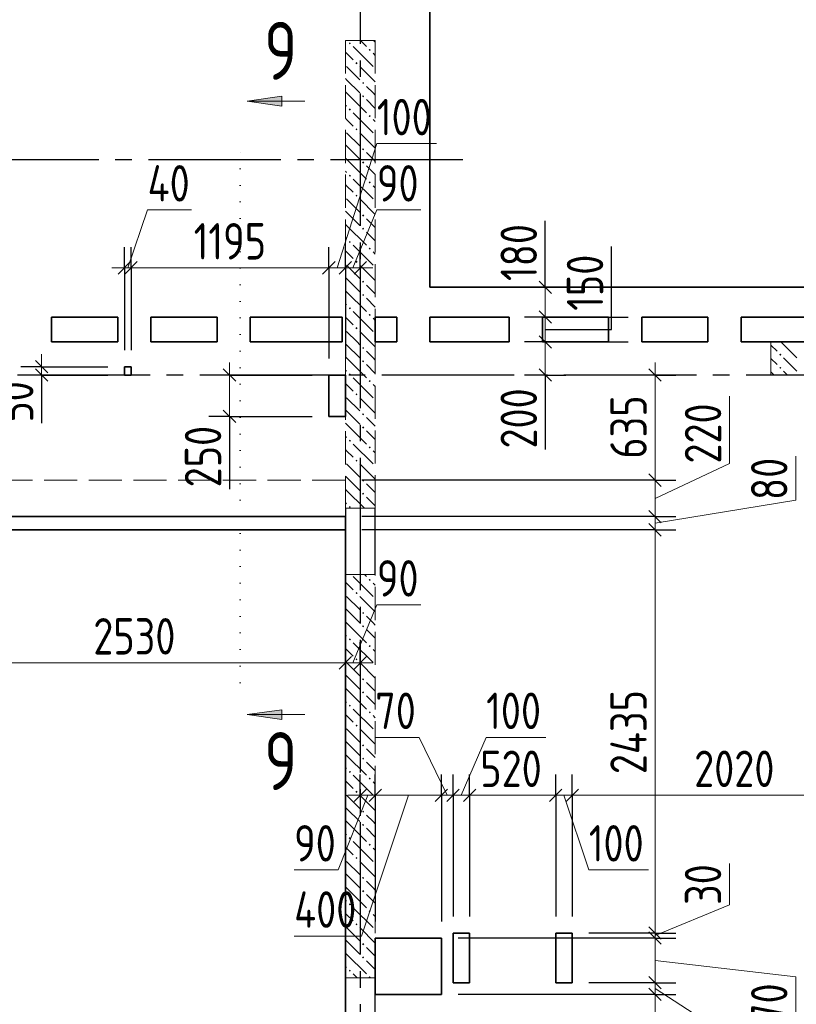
# Model space of a CAD drawing. Header units: millimetres. Extents: x 0 to 61017, y 0 to 42000.
# Tile 17 of 19: x 40622 to 45313, y 30500 to 36446. Entities that reach past the tile are written whole.
import ezdxf

# ---------------------------------------------------------------- set-up
doc = ezdxf.new("R2010")
doc.units = ezdxf.units.MM
for name, pattern in [('______2', [270, 200, -70]), ('______5', [1100, 800, -100, 100, -100]), ('______9', [100, 0, -100])]:
    doc.linetypes.add(name, pattern=pattern)
for name, color, linetype, lineweight in [('Standard', 7, 'Continuous', 25), ('ЖБ Балка Вышележаща', 7, 'Continuous', 25), ('ЖБ Пилон', 180, 'Continuous', 25), ('Макрос окна_ макрос двери', 7, 'Continuous', 18), ('Оси', 40, '______5', 18), ('Размерная выноска', 7, 'Continuous', 13), ('Узлы символ', 7, 'Continuous', 25)]:
    doc.layers.add(name, color=color, linetype=linetype, lineweight=lineweight)
for name, color, linetype, lineweight, true_color in [('ЖБ Балка Нижележащая', 7, '______2', 25, 0x8c8cff), ('ЖБ Перекрытие верхний уровень', 7, 'Continuous', 25, 0xe0e0ff), ('ЖБ Стена верхний уровень', 7, 'Continuous', 25, 0x006e00)]:
    doc.layers.add(name, color=color, linetype=linetype, lineweight=lineweight, true_color=true_color)
doc.styles.add('GOST 2.304-81', font='txt')
doc.styles.add('ISOCPEUR', font='txt')

msp = doc.modelspace()

# ---------------------------------------------------------------- hatches: boundary and pattern name
at = {"layer": 'ЖБ Пилон', "linetype": 'Continuous', "lineweight": 18, "transparency": 33554687}
for points in [[(45300.3, 34500), (45296.9, 34496.6), (45293.6, 34500)], [(45210.4, 34423.1), (45216.9, 34429.6), (45223.4, 34423.1), (45216.9, 34416.6)], [(45210.4, 34343.1), (45216.9, 34349.6), (45223.4, 34343.1), (45216.9, 34336.6)]]:
    msp.add_hatch(color=7, dxfattribs=at).paths.add_polyline_path(points, flags=16)
at = {"layer": 'ЖБ Стена верхний уровень', "linetype": 'Continuous', "lineweight": 18, "transparency": 33554687}
for points in [[(42610.4, 36303.1), (42616.9, 36309.6), (42623.4, 36303.1), (42616.9, 36296.6)], [(42730.5, 36263.1), (42737, 36269.6), (42743.5, 36263.1), (42737, 36256.6)], [(42650.5, 36183.1), (42657, 36189.6), (42663.5, 36183.1), (42657, 36176.6)], [(42690.5, 36063.1), (42696.9, 36069.6), (42703.4, 36063.1), (42696.9, 36056.6)], [(42690.5, 35983.1), (42696.9, 35989.6), (42703.4, 35983.1), (42696.9, 35976.6)], [(42610.4, 35903.1), (42616.9, 35909.6), (42623.4, 35903.1), (42616.9, 35896.6)], [(42730.5, 35863.1), (42737, 35869.6), (42743.5, 35863.1), (42737, 35856.6)], [(42650.5, 35783.1), (42657, 35789.6), (42663.5, 35783.1), (42657, 35776.6)], [(42690.5, 35663.1), (42696.9, 35669.6), (42703.4, 35663.1), (42696.9, 35656.6)], [(42690.5, 35583.1), (42696.9, 35589.6), (42703.4, 35583.1), (42696.9, 35576.6)], [(42610.4, 35503.1), (42616.9, 35509.6), (42623.4, 35503.1), (42616.9, 35496.6)], [(42730.5, 35463.1), (42737, 35469.6), (42743.5, 35463.1), (42737, 35456.6)], [(42650.5, 35383.1), (42657, 35389.6), (42663.5, 35383.1), (42657, 35376.6)], [(42690.5, 35263.1), (42696.9, 35269.6), (42703.4, 35263.1), (42696.9, 35256.6)], [(42690.5, 35183.1), (42696.9, 35189.6), (42703.4, 35183.1), (42696.9, 35176.6)], [(42610.4, 35103.1), (42616.9, 35109.6), (42623.4, 35103.1), (42616.9, 35096.6)], [(42730.5, 35063.1), (42737, 35069.6), (42743.5, 35063.1), (42737, 35056.6)], [(42650.5, 34983.1), (42657, 34989.6), (42663.5, 34983.1), (42657, 34976.6)], [(42690.5, 34863.1), (42696.9, 34869.6), (42703.4, 34863.1), (42696.9, 34856.6)], [(42690.5, 34783.1), (42696.9, 34789.6), (42703.4, 34783.1), (42696.9, 34776.6)], [(42610.4, 34703.1), (42616.9, 34709.6), (42623.4, 34703.1), (42616.9, 34696.6)], [(42730.5, 34663.1), (42737, 34669.6), (42743.5, 34663.1), (42737, 34656.6)], [(42650.5, 34583.1), (42657, 34589.6), (42663.5, 34583.1), (42657, 34576.6)], [(42690.5, 34463.1), (42696.9, 34469.6), (42703.4, 34463.1), (42696.9, 34456.6)], [(42690.5, 34383.1), (42696.9, 34389.6), (42703.4, 34383.1), (42696.9, 34376.6)], [(42610.4, 34303.1), (42616.9, 34309.6), (42623.4, 34303.1), (42616.9, 34296.6)], [(42730.5, 34263.1), (42737, 34269.6), (42743.5, 34263.1), (42737, 34256.6)], [(42650.5, 34183.1), (42657, 34189.6), (42663.5, 34183.1), (42657, 34176.6)], [(42690.5, 34063.1), (42696.9, 34069.6), (42703.4, 34063.1), (42696.9, 34056.6)], [(42690.5, 33983.1), (42696.9, 33989.6), (42703.4, 33983.1), (42696.9, 33976.6)], [(42610.4, 33903.1), (42616.9, 33909.6), (42623.4, 33903.1), (42616.9, 33896.6)], [(42730.5, 33863.1), (42737, 33869.6), (42743.5, 33863.1), (42737, 33856.6)], [(42650.5, 33783.1), (42657, 33789.6), (42663.5, 33783.1), (42657, 33776.6)], [(42690.5, 33663.1), (42696.9, 33669.6), (42703.4, 33663.1), (42696.9, 33656.6)], [(42690.5, 33583.1), (42696.9, 33589.6), (42703.4, 33583.1), (42696.9, 33576.6)], [(42610.4, 33503.1), (42616.9, 33509.6), (42623.4, 33503.1), (42616.9, 33496.6)], [(42730.5, 33063.1), (42737, 33069.6), (42743.5, 33063.1), (42737, 33056.6)], [(42650.5, 32983.1), (42657, 32989.6), (42663.5, 32983.1), (42657, 32976.6)], [(42690.5, 32863.1), (42696.9, 32869.6), (42703.4, 32863.1), (42696.9, 32856.6)], [(42690.5, 32783.1), (42696.9, 32789.6), (42703.4, 32783.1), (42696.9, 32776.6)], [(42610.4, 32703.1), (42616.9, 32709.6), (42623.4, 32703.1), (42616.9, 32696.6)], [(42730.5, 32663.1), (42737, 32669.6), (42743.5, 32663.1), (42737, 32656.6)], [(42650.5, 32583.1), (42657, 32589.6), (42663.5, 32583.1), (42657, 32576.6)], [(42690.5, 32463.1), (42696.9, 32469.6), (42703.4, 32463.1), (42696.9, 32456.6)], [(42690.5, 32383.1), (42696.9, 32389.6), (42703.4, 32383.1), (42696.9, 32376.6)], [(42610.4, 32303.1), (42616.9, 32309.6), (42623.4, 32303.1), (42616.9, 32296.6)], [(42730.5, 32263.1), (42737, 32269.6), (42743.5, 32263.1), (42737, 32256.6)], [(42650.5, 32183.1), (42657, 32189.6), (42663.5, 32183.1), (42657, 32176.6)], [(42690.5, 32063.1), (42696.9, 32069.6), (42703.4, 32063.1), (42696.9, 32056.6)], [(42690.5, 31983.1), (42696.9, 31989.6), (42703.4, 31983.1), (42696.9, 31976.6)], [(42610.4, 31903.1), (42616.9, 31909.6), (42623.4, 31903.1), (42616.9, 31896.6)], [(42730.5, 31863.1), (42737, 31869.6), (42743.5, 31863.1), (42737, 31856.6)], [(42650.5, 31783.1), (42657, 31789.6), (42663.5, 31783.1), (42657, 31776.6)], [(42690.5, 31663.1), (42696.9, 31669.6), (42703.4, 31663.1), (42696.9, 31656.6)], [(42690.5, 31583.1), (42696.9, 31589.6), (42703.4, 31583.1), (42696.9, 31576.6)], [(42610.4, 31503.1), (42616.9, 31509.6), (42623.4, 31503.1), (42616.9, 31496.6)], [(42730.5, 31463.1), (42737, 31469.6), (42743.5, 31463.1), (42737, 31456.6)], [(42650.5, 31383.1), (42657, 31389.6), (42663.5, 31383.1), (42657, 31376.6)], [(42690.5, 31263.1), (42696.9, 31269.6), (42703.4, 31263.1), (42696.9, 31256.6)], [(42690.5, 31183.1), (42696.9, 31189.6), (42703.4, 31183.1), (42696.9, 31176.6)], [(42610.4, 31103.1), (42616.9, 31109.6), (42623.4, 31103.1), (42616.9, 31096.6)], [(42730.5, 31063.1), (42737, 31069.6), (42743.5, 31063.1), (42737, 31056.6)], [(42650.5, 30983.1), (42657, 30989.6), (42663.5, 30983.1), (42657, 30976.6)], [(42690.5, 30863.1), (42696.9, 30869.6), (42703.4, 30863.1), (42696.9, 30856.6)], [(42690.5, 30783.1), (42696.9, 30789.6), (42703.4, 30783.1), (42696.9, 30776.6)], [(42610.4, 30703.1), (42616.9, 30709.6), (42623.4, 30703.1), (42616.9, 30696.6)], [(42730.5, 30663.1), (42737, 30669.6), (42743.5, 30663.1), (42740.3, 30660), (42733.6, 30660)]]:
    msp.add_hatch(color=7, dxfattribs=at).paths.add_polyline_path(points, flags=16)
at = {"layer": 'Узлы символ', "linetype": 'Continuous', "lineweight": 13, "transparency": 33554687}
for points in [[(42206.4, 35924.4), (41996.4, 35954.4), (42206.4, 35984.4)], [(42206.4, 32218.9), (41996.4, 32249), (42206.4, 32278.9)]]:
    msp.add_hatch(color=7, dxfattribs=at).paths.add_polyline_path(points, flags=16)

# ---------------------------------------------------------------- linework, layer by layer
at = {"layer": 'Standard', "color": 7, "linetype": 'Continuous', "lineweight": 13, "transparency": 33554687}
for p, q in [((42540, 34947.4), (42780, 35697.3)), ((42780, 35697.3), (43139.7, 35697.3)), ((41275, 34947.4), (41395, 35297.3)), ((41395, 35297.3), (41660.9, 35297.3)), ((42635, 34947.4), (42780, 35297.4)), ((42780, 35297.4), (43045.9, 35297.4)), ((41255, 34947.4), (41180, 34947.4)), ((41255, 34947.4), (41295, 34947.4)), ((41295, 34947.4), (42490, 34947.4)), ((42490, 34947.4), (42590, 34947.4)), ((42590, 34947.4), (42680, 34947.4)), ((42680, 34947.4), (42755, 34947.4)), ((43797.2, 34830), (43797.2, 34905)), ((43797.2, 34650), (43797.2, 34830)), ((43797.2, 34500), (43797.2, 34650)), ((43797.2, 34300), (43797.2, 34500)), ((40755, 34350), (40755, 34425)), ((41890, 34300), (41890, 34375)), ((44460, 34300), (44460, 34375)), ((40755, 34350), (40755, 34300)), ((40755, 34300), (40755, 34225)), ((41890, 34300), (41890, 34050)), ((43797.2, 34300), (43797.2, 34225)), ((44910, 33765), (44910, 34171.6)), ((41890, 34050), (41890, 33975)), ((45310, 33545), (45310, 33810.9)), ((44460, 33555), (44910, 33765)), ((44460, 33405), (45310, 33545)), ((42635, 32562.1), (42780, 32912.1)), ((42780, 32912.1), (43045.9, 32912.1)), ((40060, 32562.1), (42590, 32562.1)), ((42590, 32562.1), (42680, 32562.1)), ((42680, 32562.1), (42755, 32562.1)), ((43035.9, 32112.1), (42770, 32112.1)), ((43205, 31762.1), (43035.9, 32112.1)), ((43290, 31762.1), (43440, 32112.1)), ((43440, 32112.1), (43799.7, 32112.1)), ((42725, 31762.1), (42545.9, 31312.1)), ((42680, 31762.1), (42605, 31762.1)), ((42970, 31762.1), (42686.6, 30912.1)), ((43240, 31762.1), (43340, 31762.1)), ((43340, 31762.1), (43860, 31762.1)), ((43860, 31762.1), (43960, 31762.1)), ((43910, 31762.1), (44060, 31312.1)), ((44910, 31100), (44910, 31350.3)), ((42545.9, 31312.1), (42280, 31312.1)), ((44060, 31312.1), (44419.7, 31312.1)), ((44460, 30915), (44910, 31100)), ((44460, 30930), (44460, 30900)), ((42686.6, 30912.1), (42280, 30912.1)), ((44460, 30900), (44460, 30630)), ((44460, 30765), (45310, 30666.6)), ((44460, 30630), (44460, 30560)), ((45310, 30666.6), (45310, 30260)), ((44460, 30595), (44910, 30305.6)), ((44460, 30560), (44460, 29400))]:
    msp.add_line(p, q, dxfattribs=at)
at = {"layer": 'Standard', "color": 251, "linetype": 'Continuous', "lineweight": -3, "true_color": 0x656565, "transparency": 33554687}
for p, q in [((41255, 34947.4), (41255, 35072.4)), ((41295, 34947.4), (41295, 35072.4)), ((42490, 34947.4), (42490, 35072.4)), ((42590, 34947.4), (42590, 35072.4)), ((42680, 34947.4), (42680, 35072.4)), ((41255, 34947.4), (41255, 34822.4)), ((41255, 34947.4), (41255, 34450)), ((41295, 34947.4), (41295, 34822.4)), ((41295, 34947.4), (41295, 34450)), ((42490, 34947.4), (42490, 34822.4)), ((42490, 34947.4), (42490, 34400)), ((42590, 34947.4), (42590, 34822.4)), ((42590, 34947.4), (42590, 34400)), ((42680, 34947.4), (42680, 34822.4)), ((42680, 34947.4), (42680, 34947.4)), ((43797.2, 34830), (43672.2, 34830)), ((43797.2, 34830), (43922.2, 34830)), ((43797.2, 34830), (43895.2, 34830)), ((44180.2, 34830), (44297.2, 34830)), ((43797.2, 34650), (43672.2, 34650)), ((43797.2, 34650), (43922.2, 34650)), ((43797.2, 34500), (43672.2, 34500)), ((43797.2, 34500), (43922.2, 34500)), ((40755, 34350), (40630, 34350)), ((40755, 34350), (40880, 34350)), ((40755, 34350), (41155, 34350)), ((40755, 34300), (40630, 34300)), ((40755, 34300), (40880, 34300)), ((40755, 34300), (41155, 34300)), ((41890, 34300), (41765, 34300)), ((41890, 34300), (42015, 34300)), ((41890, 34300), (42390, 34300)), ((43797.2, 34300), (43672.2, 34300)), ((43797.2, 34300), (43922.2, 34300)), ((43797.2, 34300), (43797.2, 34300)), ((44460, 34300), (44335, 34300)), ((44460, 34300), (44585, 34300)), ((44460, 34300), (44460, 34300)), ((41890, 34050), (41765, 34050)), ((41890, 34050), (42015, 34050)), ((41890, 34050), (42390, 34050)), ((44460, 33665), (44335, 33665)), ((44460, 33665), (44585, 33665)), ((44460, 33445), (44335, 33445)), ((44460, 33445), (44585, 33445)), ((44460, 33365), (44335, 33365)), ((44460, 33365), (44585, 33365)), ((42590, 32562.1), (42590, 32687.1)), ((42680, 32562.1), (42680, 32687.1)), ((42590, 32562.1), (42590, 32437.1)), ((42590, 32562.1), (42590, 32562.1)), ((42680, 32562.1), (42680, 32437.1)), ((42680, 32562.1), (42680, 32562.1)), ((42680, 31762.1), (42680, 31887.1)), ((42770, 31762.1), (42770, 31887.1)), ((43170, 31762.1), (43170, 31887.1)), ((43240, 31762.1), (43240, 31887.1)), ((43340, 31762.1), (43340, 31887.1)), ((43860, 31762.1), (43860, 31887.1)), ((43960, 31762.1), (43960, 31887.1)), ((42680, 31762.1), (42680, 31637.1)), ((42680, 31762.1), (42680, 31762.1)), ((42770, 31762.1), (42770, 31637.1)), ((43170, 31762.1), (43170, 31637.1)), ((43240, 31762.1), (43240, 31637.1)), ((43340, 31762.1), (43340, 31637.1)), ((43860, 31762.1), (43860, 31637.1)), ((43960, 31762.1), (43960, 31637.1)), ((44460, 30930), (44335, 30930)), ((44460, 30930), (44585, 30930)), ((44460, 30900), (44335, 30900)), ((44460, 30900), (44585, 30900)), ((44460, 30630), (44335, 30630)), ((44460, 30630), (44585, 30630)), ((44460, 30560), (44335, 30560)), ((44460, 30560), (44585, 30560))]:
    msp.add_line(p, q, dxfattribs=at)
at = {"layer": 'Standard', "color": 7, "linetype": 'Continuous', "lineweight": 25, "transparency": 33554687}
for p, q in [((41217.5, 34909.9), (41292.5, 34984.9)), ((41257.5, 34909.9), (41332.5, 34984.9)), ((42452.5, 34909.9), (42527.5, 34984.9)), ((42552.5, 34909.9), (42627.5, 34984.9)), ((42642.5, 34909.9), (42717.5, 34984.9)), ((43834.7, 34792.5), (43759.7, 34867.5)), ((43834.7, 34612.5), (43759.7, 34687.5)), ((43834.7, 34462.5), (43759.7, 34537.5)), ((40717.5, 34387.5), (40792.5, 34312.5)), ((40717.5, 34337.5), (40792.5, 34262.5)), ((41852.5, 34337.5), (41927.5, 34262.5)), ((43834.7, 34262.5), (43759.7, 34337.5)), ((44422.5, 34337.5), (44497.5, 34262.5)), ((41852.5, 34087.5), (41927.5, 34012.5)), ((44422.5, 33702.5), (44497.5, 33627.5)), ((44422.5, 33482.5), (44497.5, 33407.5)), ((44422.5, 33402.5), (44497.5, 33327.5)), ((42552.5, 32524.6), (42627.5, 32599.6)), ((42642.5, 32524.6), (42717.5, 32599.6)), ((42642.5, 31724.6), (42717.5, 31799.6)), ((42732.5, 31724.6), (42807.5, 31799.6)), ((43132.5, 31724.6), (43207.5, 31799.6)), ((43202.5, 31724.6), (43277.5, 31799.6)), ((43302.5, 31724.6), (43377.5, 31799.6)), ((43822.5, 31724.6), (43897.5, 31799.6)), ((43922.5, 31724.6), (43997.5, 31799.6)), ((44422.5, 30967.5), (44497.5, 30892.5)), ((44422.5, 30937.5), (44497.5, 30862.5)), ((44422.5, 30667.5), (44497.5, 30592.5)), ((44422.5, 30597.5), (44497.5, 30522.5))]:
    msp.add_line(p, q, dxfattribs=at)
at = {"layer": 'Standard', "color": 251, "linetype": 'Continuous', "lineweight": -3, "true_color": 0x656565, "transparency": 33554687}
for points in [[(43797.2, 34650), (44178, 34650), (44178, 34650), (44297.2, 34650)], [(43797.2, 34500), (44105.9, 34500), (44105.9, 34500), (44297.2, 34500)], [(44460, 33665), (44459.2, 33665), (44459.2, 33665), (44458, 33665), (44458, 33665), (44454.6, 33665), (44454.6, 33665), (44450.7, 33665), (44450.7, 33665), (44443, 33665), (44443, 33665), (44443, 33665), (44443, 33665), (42690, 33665)], [(44460, 33445), (44443, 33445), (44443, 33445), (44443, 33445), (44443, 33445), (42690, 33445)], [(44460, 33365), (44443, 33365), (44443, 33365), (44443, 33365), (44443, 33365), (42690, 33365)], [(42770, 31762.1), (42770, 31689.8), (42770, 31689.8), (42770, 31654.5), (42770, 31654.5), (42770, 31538.4), (42770, 31538.4), (42770, 31426.5), (42770, 31426.5), (42770, 31329.1), (42770, 31329.1), (42770, 31000)], [(43170, 31762.1), (43170, 31698.5), (43170, 31698.5), (43170, 31501), (43170, 31501), (43170, 31329.1), (43170, 31329.1), (43170, 31000)], [(43240, 31762.1), (43240, 31726.5), (43240, 31726.5), (43240, 31514), (43240, 31514), (43240, 31329.1), (43240, 31329.1), (43240, 31030)], [(43340, 31762.1), (43340, 31532.7), (43340, 31532.7), (43340, 31329.1), (43340, 31329.1), (43340, 31030)], [(43860, 31762.1), (43860, 31629.5), (43860, 31629.5), (43860, 31329.1), (43860, 31329.1), (43860, 31030)], [(43960, 31762.1), (43960, 31648.1), (43960, 31648.1), (43960, 31329.1), (43960, 31329.1), (43960, 31030)], [(44460, 30930), (44443, 30930), (44443, 30930), (44060, 30930)], [(44460, 30900), (44443, 30900), (44443, 30900), (43270, 30900)], [(44460, 30630), (44443, 30630), (44443, 30630), (44060, 30630)], [(44460, 30560), (44443, 30560), (44443, 30560), (43270, 30560)]]:
    msp.add_lwpolyline(points, dxfattribs=at)
at = {"layer": 'Standard', "color": 7, "linetype": 'Continuous', "lineweight": 13, "transparency": 33554687}
for points in [[(44460, 34300), (44460, 33706.5), (44460, 33706.5), (44460, 33682.3), (44460, 33682.3), (44460, 33673.4), (44460, 33673.4), (44460, 33665)], [(44460, 33665), (44460, 33522.7), (44460, 33522.7), (44460, 33521.3), (44460, 33521.3), (44460, 33477.8), (44460, 33477.8), (44460, 33451.4), (44460, 33451.4), (44460, 33445)], [(44460, 33445), (44460, 33433.7), (44460, 33433.7), (44460, 33365)], [(44460, 33365), (44460, 33359.5), (44460, 33359.5), (44460, 33193.4), (44460, 33193.4), (44460, 30930)], [(42680, 31762.1), (42766, 31762.1), (42766, 31762.1), (42770, 31762.1)], [(42770, 31762.1), (42835, 31762.1), (42835, 31762.1), (43170, 31762.1)], [(43170, 31762.1), (43197, 31762.1), (43197, 31762.1), (43240, 31762.1)], [(43960, 31762.1), (44376.9, 31762.1), (44376.9, 31762.1), (45980, 31762.1)]]:
    msp.add_lwpolyline(points, dxfattribs=at)
at = {"layer": 'ЖБ Балка Вышележаща', "color": 7, "linetype": 'Continuous', "lineweight": 35, "transparency": 33554687}
for p, q in [((42590, 33365), (42590, 33445)), ((40060, 33365), (42590, 33365))]:
    msp.add_line(p, q, dxfattribs=at)
at = {"layer": 'ЖБ Балка Нижележащая', "color": 251, "linetype": '______2', "lineweight": 18, "true_color": 0x656565, "transparency": 33554687}
for p, q in [((42590, 33665), (40060, 33665)), ((42590, 33445), (42590, 33665))]:
    msp.add_line(p, q, dxfattribs=at)
at = {"layer": 'ЖБ Перекрытие верхний уровень', "color": 7, "linetype": 'Continuous', "lineweight": 35, "transparency": 33554687}
for p, q in [((43100, 34830), (43100, 38800)), ((49710, 34830), (43100, 34830)), ((40815, 34500), (40815, 34650)), ((40815, 34650), (41215, 34650)), ((41215, 34650), (41215, 34500)), ((41415, 34500), (41415, 34650)), ((41415, 34650), (41815, 34650)), ((41815, 34650), (41815, 34500)), ((42015, 34500), (42015, 34650)), ((42015, 34650), (42570, 34650)), ((42570, 34650), (42570, 34500)), ((42770, 34650), (42900, 34650)), ((42770, 34500), (42770, 34650)), ((42900, 34650), (42900, 34500)), ((43100, 34500), (43100, 34650)), ((43100, 34650), (43580, 34650)), ((43580, 34650), (43580, 34500)), ((43780, 34500), (43780, 34650)), ((43780, 34650), (44180, 34650)), ((44180, 34650), (44180, 34500)), ((44380, 34500), (44380, 34650)), ((44380, 34650), (44780, 34650)), ((44780, 34650), (44780, 34500)), ((44980, 34500), (44980, 34650)), ((44980, 34650), (45380, 34650)), ((41215, 34500), (40815, 34500)), ((41815, 34500), (41415, 34500)), ((42570, 34500), (42015, 34500)), ((42900, 34500), (42770, 34500)), ((43580, 34500), (43100, 34500)), ((44180, 34500), (43780, 34500)), ((44780, 34500), (44380, 34500)), ((45380, 34500), (44980, 34500)), ((41295, 34350), (41255, 34350)), ((41255, 34350), (41255, 34300)), ((41295, 34300), (41295, 34350)), ((41255, 34300), (41295, 34300)), ((42590, 34300), (42490, 34300)), ((42490, 34300), (42490, 34050)), ((42590, 34050), (42590, 34300)), ((42490, 34050), (42590, 34050)), ((40060, 33445), (42590, 33445)), ((42590, 33445), (42590, 29400)), ((43340, 30930), (43240, 30930)), ((43240, 30930), (43240, 30630)), ((43340, 30630), (43340, 30930)), ((43960, 30930), (43860, 30930)), ((43860, 30930), (43860, 30630)), ((43960, 30630), (43960, 30930)), ((43170, 30900), (42770, 30900)), ((42770, 30900), (42770, 30560)), ((43170, 30560), (43170, 30900)), ((43240, 30630), (43340, 30630)), ((43860, 30630), (43960, 30630)), ((42770, 30560), (43170, 30560))]:
    msp.add_line(p, q, dxfattribs=at)
at = {"layer": 'ЖБ Пилон', "color": 253, "linetype": '______2', "lineweight": 13, "true_color": 0xa0a0a0, "transparency": 33554687}
for p, q in [((46610, 34500), (45160, 34500)), ((45160, 34500), (45160, 34300)), ((45160, 34300), (46610, 34300))]:
    msp.add_line(p, q, dxfattribs=at)
at = {"layer": 'ЖБ Пилон', "color": 9, "linetype": 'Continuous', "lineweight": 18, "true_color": 0xc7c7c7, "transparency": 33554687}
for p, q in [((45316.9, 34403.1), (45220.1, 34500)), ((45160, 34480.1), (45196.9, 34443.1)), ((45196.9, 34363.1), (45160, 34400.1)), ((45237, 34403.1), (45316.9, 34323.1)), ((45160, 34320.1), (45180.1, 34300)), ((45237, 34323.1), (45260.1, 34300))]:
    msp.add_line(p, q, dxfattribs=at)
at = {"layer": 'ЖБ Стена верхний уровень', "color": 251, "linetype": '______2', "lineweight": 13, "true_color": 0x656565, "transparency": 33554687}
for p, q in [((42770, 36320), (42590, 36320)), ((42590, 36320), (42590, 34500)), ((42770, 34500), (42770, 36320)), ((42590, 34500), (42590, 33495)), ((42770, 33495), (42770, 34500)), ((42770, 33495), (42590, 33495)), ((42590, 33095), (42770, 33095)), ((42590, 33095), (42590, 30660)), ((42770, 30660), (42770, 33095)), ((42770, 30660), (42590, 30660))]:
    msp.add_line(p, q, dxfattribs=at)
at = {"layer": 'ЖБ Стена верхний уровень', "color": 9, "linetype": 'Continuous', "lineweight": 18, "true_color": 0xc7c7c7, "transparency": 33554687}
for p, q in [((42637, 36283.1), (42757, 36163.1)), ((42680.1, 36320), (42716.9, 36283.1)), ((42760.1, 36320), (42770, 36310.1)), ((42596.9, 36243.1), (42590, 36250.1)), ((42637, 36203.1), (42596.9, 36243.1)), ((42757, 36243.1), (42770, 36230.1)), ((42596.9, 36163.1), (42677, 36083.1)), ((42677, 36163.1), (42770, 36070.1)), ((42596.9, 36083.1), (42590, 36090.1)), ((42596.9, 36083.1), (42677, 36003.1)), ((42757, 36003.1), (42716.9, 36043.1)), ((42590, 36010.1), (42596.9, 36003.1)), ((42596.9, 36003.1), (42716.9, 35883.1)), ((42770, 35990.1), (42757, 36003.1)), ((42590, 35930.1), (42596.9, 35923.1)), ((42716.9, 35963.1), (42770, 35910.1)), ((42637, 35883.1), (42757, 35763.1)), ((42596.9, 35843.1), (42590, 35850.1)), ((42637, 35803.1), (42596.9, 35843.1)), ((42757, 35843.1), (42770, 35830.1)), ((42596.9, 35763.1), (42677, 35683.1)), ((42677, 35763.1), (42770, 35670.1)), ((42596.9, 35683.1), (42590, 35690.1)), ((42596.9, 35683.1), (42677, 35603.1)), ((42757, 35603.1), (42716.9, 35643.1)), ((42590, 35610.1), (42596.9, 35603.1)), ((42596.9, 35603.1), (42716.9, 35483.1)), ((42716.9, 35563.1), (42770, 35510.1)), ((42770, 35590.1), (42757, 35603.1)), ((42590, 35530.1), (42596.9, 35523.1)), ((42596.9, 35443.1), (42590, 35450.1)), ((42637, 35403.1), (42596.9, 35443.1)), ((42637, 35483.1), (42757, 35363.1)), ((42757, 35443.1), (42770, 35430.1)), ((42596.9, 35363.1), (42677, 35283.1)), ((42677, 35363.1), (42770, 35270.1)), ((42596.9, 35283.1), (42590, 35290.1)), ((42596.9, 35283.1), (42677, 35203.1)), ((42590, 35210.1), (42596.9, 35203.1)), ((42596.9, 35203.1), (42716.9, 35083.1)), ((42757, 35203.1), (42716.9, 35243.1)), ((42770, 35190.1), (42757, 35203.1)), ((42716.9, 35163.1), (42770, 35110.1)), ((42590, 35130.1), (42596.9, 35123.1)), ((42637, 35083.1), (42757, 34963.1)), ((42596.9, 35043.1), (42590, 35050.1)), ((42637, 35003.1), (42596.9, 35043.1)), ((42757, 35043.1), (42770, 35030.1)), ((42596.9, 34963.1), (42677, 34883.1)), ((42677, 34963.1), (42770, 34870.1)), ((42596.9, 34883.1), (42590, 34890.1)), ((42596.9, 34883.1), (42677, 34803.1)), ((42757, 34803.1), (42716.9, 34843.1)), ((42590, 34810.1), (42596.9, 34803.1)), ((42596.9, 34803.1), (42716.9, 34683.1)), ((42770, 34790.1), (42757, 34803.1)), ((42590, 34730.1), (42596.9, 34723.1)), ((42716.9, 34763.1), (42770, 34710.1)), ((42637, 34683.1), (42757, 34563.1)), ((42596.9, 34643.1), (42590, 34650.1)), ((42637, 34603.1), (42596.9, 34643.1)), ((42757, 34643.1), (42770, 34630.1)), ((42596.9, 34563.1), (42660.1, 34500)), ((42677, 34563.1), (42740.1, 34500)), ((42596.9, 34483.1), (42590, 34490.1)), ((42660.1, 34500), (42677, 34483.1)), ((42740.1, 34500), (42770, 34470.1)), ((42596.9, 34483.1), (42677, 34403.1)), ((42757, 34403.1), (42716.9, 34443.1)), ((42590, 34410.1), (42596.9, 34403.1)), ((42596.9, 34403.1), (42716.9, 34283.1)), ((42770, 34390.1), (42757, 34403.1)), ((42590, 34330.1), (42596.9, 34323.1)), ((42716.9, 34363.1), (42770, 34310.1)), ((42596.9, 34243.1), (42590, 34250.1)), ((42637, 34283.1), (42757, 34163.1)), ((42637, 34203.1), (42596.9, 34243.1)), ((42757, 34243.1), (42770, 34230.1)), ((42596.9, 34163.1), (42677, 34083.1)), ((42677, 34163.1), (42770, 34070.1)), ((42596.9, 34083.1), (42590, 34090.1)), ((42596.9, 34083.1), (42677, 34003.1)), ((42590, 34010.1), (42596.9, 34003.1)), ((42757, 34003.1), (42716.9, 34043.1)), ((42596.9, 34003.1), (42716.9, 33883.1)), ((42716.9, 33963.1), (42770, 33910.1)), ((42770, 33990.1), (42757, 34003.1)), ((42590, 33930.1), (42596.9, 33923.1)), ((42596.9, 33843.1), (42590, 33850.1)), ((42637, 33803.1), (42596.9, 33843.1)), ((42637, 33883.1), (42757, 33763.1)), ((42757, 33843.1), (42770, 33830.1)), ((42596.9, 33763.1), (42677, 33683.1)), ((42677, 33763.1), (42770, 33670.1)), ((42596.9, 33683.1), (42590, 33690.1)), ((42596.9, 33683.1), (42677, 33603.1)), ((42590, 33610.1), (42596.9, 33603.1)), ((42596.9, 33603.1), (42705.1, 33495)), ((42757, 33603.1), (42716.9, 33643.1)), ((42770, 33590.1), (42757, 33603.1)), ((42716.9, 33563.1), (42770, 33510.1)), ((42590, 33530.1), (42596.9, 33523.1)), ((42637, 33083.1), (42757, 32963.1)), ((42705.1, 33095), (42716.9, 33083.1)), ((42596.9, 33043.1), (42590, 33050.1)), ((42637, 33003.1), (42596.9, 33043.1)), ((42596.9, 32963.1), (42677, 32883.1)), ((42596.9, 32883.1), (42590, 32890.1)), ((42596.9, 32883.1), (42677, 32803.1)), ((42757, 32803.1), (42716.9, 32843.1)), ((42590, 32810.1), (42596.9, 32803.1)), ((42596.9, 32803.1), (42716.9, 32683.1)), ((42590, 32730.1), (42596.9, 32723.1)), ((42596.9, 32643.1), (42590, 32650.1)), ((42637, 32603.1), (42596.9, 32643.1)), ((42637, 32683.1), (42757, 32563.1)), ((42596.9, 32563.1), (42677, 32483.1)), ((42596.9, 32483.1), (42590, 32490.1)), ((42596.9, 32483.1), (42677, 32403.1)), ((42590, 32410.1), (42596.9, 32403.1)), ((42757, 32403.1), (42716.9, 32443.1)), ((42596.9, 32403.1), (42716.9, 32283.1)), ((42590, 32330.1), (42596.9, 32323.1)), ((42596.9, 32243.1), (42590, 32250.1)), ((42637, 32203.1), (42596.9, 32243.1)), ((42637, 32283.1), (42757, 32163.1)), ((42596.9, 32163.1), (42677, 32083.1)), ((42596.9, 32083.1), (42590, 32090.1)), ((42596.9, 32083.1), (42677, 32003.1)), ((42590, 32010.1), (42596.9, 32003.1)), ((42596.9, 32003.1), (42716.9, 31883.1)), ((42757, 32003.1), (42716.9, 32043.1)), ((42590, 31930.1), (42596.9, 31923.1)), ((42637, 31883.1), (42757, 31763.1)), ((42596.9, 31843.1), (42590, 31850.1)), ((42637, 31803.1), (42596.9, 31843.1)), ((42596.9, 31763.1), (42677, 31683.1)), ((42596.9, 31683.1), (42590, 31690.1)), ((42596.9, 31683.1), (42677, 31603.1)), ((42757, 31603.1), (42716.9, 31643.1)), ((42590, 31610.1), (42596.9, 31603.1)), ((42596.9, 31603.1), (42716.9, 31483.1)), ((42590, 31530.1), (42596.9, 31523.1)), ((42637, 31483.1), (42757, 31363.1)), ((42596.9, 31443.1), (42590, 31450.1)), ((42637, 31403.1), (42596.9, 31443.1)), ((42596.9, 31363.1), (42677, 31283.1)), ((42596.9, 31283.1), (42590, 31290.1)), ((42596.9, 31283.1), (42677, 31203.1)), ((42757, 31203.1), (42716.9, 31243.1)), ((42590, 31210.1), (42596.9, 31203.1)), ((42596.9, 31203.1), (42716.9, 31083.1)), ((42590, 31130.1), (42596.9, 31123.1)), ((42596.9, 31043.1), (42590, 31050.1)), ((42637, 31003.1), (42596.9, 31043.1)), ((42637, 31083.1), (42757, 30963.1)), ((42596.9, 30963.1), (42677, 30883.1)), ((42596.9, 30883.1), (42590, 30890.1)), ((42596.9, 30883.1), (42677, 30803.1)), ((42590, 30810.1), (42596.9, 30803.1)), ((42596.9, 30803.1), (42716.9, 30683.1)), ((42757, 30803.1), (42716.9, 30843.1)), ((42590, 30730.1), (42596.9, 30723.1)), ((42637, 30683.1), (42660.1, 30660))]:
    msp.add_line(p, q, dxfattribs=at)
for points in [[(42757, 33043.1), (42770, 33030.1), (42770, 33030.1), (42770, 33030.1), (42770, 33030.1)], [(42677, 32963.1), (42770, 32870.1), (42770, 32870.1), (42770, 32870.1), (42770, 32870.1)], [(42716.9, 32763.1), (42770, 32710.1), (42770, 32710.1), (42770, 32710.1), (42770, 32710.1)], [(42770, 32790.1), (42770, 32790.1), (42770, 32790.1), (42770, 32790.1), (42757, 32803.1)], [(42757, 32643.1), (42770, 32630.1), (42770, 32630.1), (42770, 32630.1), (42770, 32630.1)], [(42677, 32563.1), (42770, 32470.1), (42770, 32470.1), (42770, 32470.1), (42770, 32470.1)], [(42716.9, 32363.1), (42770, 32310.1), (42770, 32310.1), (42770, 32310.1), (42770, 32310.1)], [(42770, 32390.1), (42770, 32390.1), (42770, 32390.1), (42770, 32390.1), (42757, 32403.1)], [(42757, 32243.1), (42770, 32230.1), (42770, 32230.1), (42770, 32230.1), (42770, 32230.1)], [(42677, 32163.1), (42770, 32070.1), (42770, 32070.1), (42770, 32070.1), (42770, 32070.1)], [(42770, 31990.1), (42770, 31990.1), (42770, 31990.1), (42770, 31990.1), (42757, 32003.1)], [(42716.9, 31963.1), (42770, 31910.1), (42770, 31910.1), (42770, 31910.1), (42770, 31910.1)], [(42757, 31843.1), (42770, 31830.1), (42770, 31830.1), (42770, 31830.1), (42770, 31830.1)], [(42677, 31763.1), (42770, 31670.1), (42770, 31670.1), (42770, 31670.1), (42770, 31670.1)], [(42770, 31590.1), (42770, 31590.1), (42770, 31590.1), (42770, 31590.1), (42757, 31603.1)], [(42716.9, 31563.1), (42770, 31510.1), (42770, 31510.1), (42770, 31510.1), (42770, 31510.1)], [(42757, 31443.1), (42770, 31430.1), (42770, 31430.1), (42770, 31430.1), (42770, 31430.1)], [(42677, 31363.1), (42770, 31270.1), (42770, 31270.1), (42770, 31270.1), (42770, 31270.1)], [(42716.9, 31163.1), (42770, 31110.1), (42770, 31110.1), (42770, 31110.1), (42770, 31110.1)], [(42770, 31190.1), (42770, 31190.1), (42770, 31190.1), (42770, 31190.1), (42757, 31203.1)], [(42757, 31043.1), (42770, 31030.1), (42770, 31030.1), (42770, 31030.1), (42770, 31030.1)], [(42677, 30963.1), (42770, 30870.1), (42770, 30870.1), (42770, 30870.1), (42770, 30870.1)], [(42770, 30790.1), (42770, 30790.1), (42770, 30790.1), (42770, 30790.1), (42757, 30803.1)], [(42716.9, 30763.1), (42770, 30710.1), (42770, 30710.1), (42770, 30710.1), (42770, 30710.1)]]:
    msp.add_lwpolyline(points, dxfattribs=at)
at = {"layer": 'Макрос окна_ макрос двери', "color": 7, "linetype": 'Continuous', "lineweight": -3, "transparency": 33554687}
for p, q in [((42590, 33495), (42590, 33095)), ((42770, 33095), (42770, 33495)), ((42590, 30660), (42590, 30260)), ((42770, 30260), (42770, 30660))]:
    msp.add_line(p, q, dxfattribs=at)
at = {"layer": 'Оси', "color": 8, "linetype": '______5', "lineweight": -3, "transparency": 33554687}
for p, q in [((42680, 39300), (42680, 16970)), ((43300, 35600), (4600, 35600)), ((50210, 34300), (4600, 34300)), ((50210, 34300), (4600, 34300))]:
    msp.add_line(p, q, dxfattribs=at)
at = {"layer": 'Размерная выноска', "color": 7, "linetype": 'Continuous', "lineweight": 25, "transparency": 33554687}
for p, q in [((43797.2, 34830), (43797.2, 35230)), ((40755, 34300), (40755, 34010)), ((43797.2, 34300), (43797.2, 33850)), ((41890, 34050), (41890, 33610))]:
    msp.add_line(p, q, dxfattribs=at)
msp.add_lwpolyline([(43797.2, 34575), (44197.2, 34575), (44197.2, 35075)], dxfattribs=at)
at = {"layer": 'Узлы символ', "color": 7, "linetype": 'Continuous', "lineweight": 13, "transparency": 33554687}
for p, q in [((41996.4, 35954.4), (42206.4, 35984.4)), ((42206.4, 35984.4), (42206.4, 35924.4)), ((41996.4, 35954.4), (42343.9, 35954.4)), ((41996.4, 35954.4), (41996.4, 35954.4)), ((41996.4, 35954.4), (41996.4, 35954.4)), ((41996.4, 35954.4), (41996.4, 35954.4)), ((42206.4, 35924.4), (41996.4, 35954.4)), ((42206.4, 35954.4), (42221.4, 35954.4)), ((41996.4, 32249), (42206.4, 32278.9)), ((41996.4, 32249), (42343.9, 32249)), ((41996.4, 32249), (41996.4, 32249)), ((41996.4, 32249), (41996.4, 32249)), ((41996.4, 32249), (41996.4, 32249)), ((42206.4, 32218.9), (41996.4, 32249)), ((42206.4, 32278.9), (42206.4, 32218.9)), ((42206.4, 32249), (42221.4, 32249))]:
    msp.add_line(p, q, dxfattribs=at)
at = {"layer": 'Узлы символ', "color": 7, "linetype": '______9', "lineweight": 13, "transparency": 33554687}
msp.add_line((41954.6, 32442.2), (41954.6, 35731.4), dxfattribs=at)

# ---------------------------------------------------------------- texts
at = {"layer": 'Standard', "color": 7, "linetype": 'Continuous', "lineweight": 25, "transparency": 33554687, "char_height": 220, "attachment_point": 7, "style": 'GOST 2.304-81'}
for s, insert, width in [('100', (42780, 35747.4), 485.079), ('40', (41395, 35347.4), 391.305), ('90', (42780, 35347.4), 391.317), ('1195', (41673.6, 34997.4), 563.284), ('90', (42780, 32962.1), 391.317), ('2530', (41067, 32612.1), 641.476), ('70', (42770, 32162.1), 391.311), ('100', (43440, 32162.1), 485.092), ('520', (43404.5, 31812.1), 516.396), ('2020', (44696.3, 31812.1), 672.622), ('90', (42280, 31362.1), 391.317), ('100', (44060, 31362.1), 485.079), ('400', (42280, 30962.1), 531.967)]:
    msp.add_mtext(s, dxfattribs=dict(at, insert=insert, width=width))
at = {"layer": 'Standard', "color": 7, "linetype": 'Continuous', "lineweight": 25, "transparency": 33554687, "char_height": 220, "attachment_point": 7, "rotation": 90, "style": 'GOST 2.304-81'}
for s, insert, width in [('180', (43747.2, 34867.5), 485.092), ('150', (44147.2, 34687.5), 469.503), ('50', (40705, 34012.2), 375.741), ('200', (43747.2, 33855.9), 531.967), ('635', (44410, 33794.9), 500.826), ('220', (44860, 33765), 531.96), ('250', (41840, 33621.5), 516.396), ('80', (45260, 33545), 391.317), ('2435', (44410, 31889.6), 641.476), ('30', (44860, 31100), 375.735), ('270', (45260, 30260), 531.967)]:
    msp.add_mtext(s, dxfattribs=dict(at, insert=insert, width=width))
at = {"layer": 'Узлы символ', "color": 7, "linetype": 'Continuous', "lineweight": 35, "transparency": 33554687, "char_height": 350, "width": 380.819, "attachment_point": 7, "style": 'ISOCPEUR'}
for insert in [(42098.9, 36082.7), (42098.9, 31793.9)]:
    msp.add_mtext('\\W0.78;9', dxfattribs=dict(at, insert=insert))

doc.saveas('drawing.dxf')
